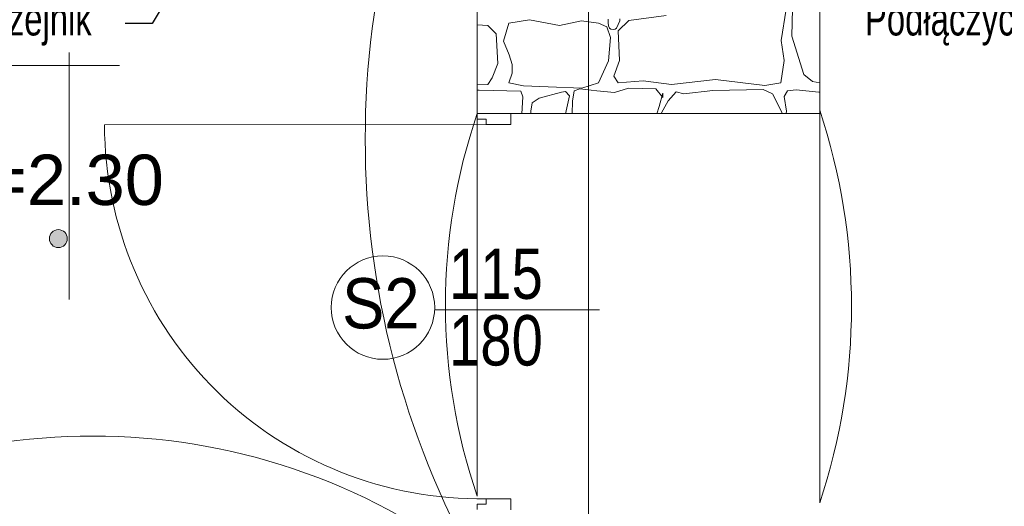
# Model space of a CAD drawing. Header units: millimetres. Extents: x -573548 to 674770, y -210017 to -47794.
# Tile 163 of 234: x 104894 to 107827, y -96328 to -94878. Entities that reach past the tile are written whole.
import ezdxf
from ezdxf import colors
from ezdxf.entities.mleader import LeaderData, LeaderLine
from ezdxf.enums import TextEntityAlignment as Align
from ezdxf.math import Vec2, Vec3

# ---------------------------------------------------------------- set-up
doc = ezdxf.new("R2010")
doc.units = ezdxf.units.MM
doc.layers.add('__S_WM_OPIS', color=151, linetype='Continuous')
for name, color, linetype, lineweight in [('A.02 RZUT PIWNICY_is$0$_HATCH_Nr_pióra__18', 8, 'Continuous', 9), ('A.02 RZUT PIWNICY_is$0$A-DRZWI_Nr_pióra__9', 8, 'Continuous', 9), ('A.02 RZUT PIWNICY_is$0$A-OKNA-OPIS_Nr_pióra__2', 8, 'Continuous', 9), ('A.02 RZUT PIWNICY_is$0$A-OKNA-OPIS_Nr_pióra__8', 8, 'Continuous', 9), ('A.02 RZUT PIWNICY_is$0$A-WYSOKOSCI_Nr_pióra__7', 8, 'Continuous', 9), ('A.02 RZUT PIWNICY_is$0$DRZWI_Nr_pióra__41', 8, 'Continuous', 9), ('A.02 RZUT PIWNICY_is$0$opisy inne_Nr_pióra__1', 8, 'Continuous', 9), ('A.02 RZUT PIWNICY_is$0$opisy inne_Nr_pióra__25', 8, 'Continuous', 9), ('A.02 RZUT PIWNICY_is$0$podciagi_Nr_pióra__1', 8, 'Continuous', 9), ('A.02 RZUT PIWNICY_is$0$strop_Nr_pióra__1', 8, 'Continuous', 9), ('A.02 RZUT PIWNICY_is$0$Structural - Bearing_Nr_pióra__21', 8, 'Continuous', 9), ('A.02 RZUT PIWNICY_is$0$Structural - Grid', 8, 'Continuous', 9), ('A.02 RZUT PIWNICY_is$0$Structural - Grid_Nr_pióra__17', 8, 'Continuous', 9)]:
    doc.layers.add(name, color=color, linetype=linetype, lineweight=lineweight)
doc.styles.add('A.02 RZUT PIWNICY_is$0$STYL_AUTOMATYCZNY_1', font='arial.ttf')
doc.styles.add('A.02 RZUT PIWNICY_is$0$STYL_AUTOMATYCZNY_4', font='arial.ttf', dxfattribs={"width": 0.8})
doc.styles.add('A.02 RZUT PIWNICY_is$0$STYL_AUTOMATYCZNY_6', font='arial.ttf', dxfattribs={"width": 0.9})
doc.styles.add('WĄSKI 2', font='arial.ttf', dxfattribs={"width": 0.7})

# ---------------------------------------------------------------- blocks, each defined once
blk = doc.blocks.new('*X48628')
at = {"layer": 'A.02 RZUT PIWNICY_is$0$_HATCH_Nr_pióra__18'}
for p, q in [((107732.9, -94940.3), (107747.4, -94846.1)), ((107765.9, -94845.9), (107764.3, -94926.6)), ((107216.9, -94876.7), (107217.4, -94887.7)), ((107251.7, -94881.2), (107251.5, -94875.5)), ((107389.9, -94865.1), (107278.5, -94880.4)), ((106858.7, -94895.3), (106827.3, -94893)), ((106883.4, -94920), (106858.7, -94895.3)), ((106905.7, -94942.3), (106921, -94887.8)), ((106921, -94887.8), (106983.3, -94877.9)), ((106983.3, -94877.9), (107072.5, -94895.3)), ((107072.5, -94895.3), (107138.1, -94881.6)), ((107138.1, -94881.6), (107188.9, -94887.8)), ((107188.9, -94887.8), (107213.2, -94899)), ((107213.2, -94899), (107224, -94930.8)), ((107217.4, -94887.7), (107218.2, -94896.5)), ((107218.2, -94896.5), (107220.8, -94902.7)), ((107220.8, -94902.7), (107225.2, -94905.8)), ((107225.2, -94905.8), (107232.1, -94907.3)), ((107232.1, -94907.3), (107238.3, -94906.4)), ((107238.3, -94906.4), (107242, -94902.7)), ((107242, -94902.7), (107251.7, -94881.2)), ((107278.5, -94880.4), (107247.1, -94911)), ((106888.8, -95008.8), (106883.4, -94920)), ((107224, -94930.8), (107218.6, -95000.1)), ((107247.1, -94911), (107250.8, -94999.3)), ((107764.3, -94926.6), (107800.2, -95041)), ((106922.2, -94982.4), (106905.7, -94942.3)), ((107741.6, -94999.3), (107732.9, -94940.3)), ((106930.9, -95011.7), (106922.2, -94982.4)), ((106871.8, -95051.3), (106888.8, -95008.8)), ((106931.3, -95037.3), (106930.9, -95011.7)), ((107218.6, -95000.1), (107188.9, -95065.8)), ((107250.8, -94999.3), (107234.3, -95046.4)), ((107731.3, -95065.8), (107741.6, -94999.3)), ((106858.7, -95071.1), (106871.8, -95051.3)), ((106921, -95065.8), (106931.3, -95037.3)), ((107234.3, -95046.4), (107247.1, -95065.8)), ((107800.2, -95041), (107825.8, -95062.5)), ((106827.3, -95071.8), (106858.7, -95071.1)), ((106965.1, -95075.2), (106921, -95065.8)), ((107039, -95078.1), (106965.1, -95075.2)), ((107138.9, -95082.3), (107039, -95078.1)), ((107188.9, -95065.8), (107138.9, -95082.3)), ((107277.6, -95082.3), (107236.4, -95095.1)), ((107247.1, -95065.8), (107321, -95060.4)), ((107359.4, -95083.5), (107277.6, -95082.3)), ((107321, -95060.4), (107406, -95071.1)), ((107406, -95071.1), (107536.5, -95056.3)), ((107536.5, -95056.3), (107684.2, -95074)), ((107684.2, -95074), (107731.3, -95065.8)), ((107825.8, -95062.5), (107847.3, -95066.1)), ((106827.3, -95088.1), (106833.4, -95087.6)), ((106833.4, -95087.6), (106956.8, -95091.3)), ((106956.8, -95091.3), (106963.4, -95107.9)), ((106963.4, -95107.9), (106960.1, -95157.9)), ((107011.7, -95111.7), (106991.1, -95125.6)), ((107077.8, -95093.8), (107011.7, -95111.7)), ((107090.2, -95092.2), (107077.8, -95093.8)), ((107101.9, -95104.5), (107090.2, -95092.2)), ((107090.5, -95157.9), (107101.9, -95104.5)), ((107115.8, -95090.1), (107111.3, -95120.2)), ((107133.2, -95083.5), (107115.8, -95090.1)), ((107183.5, -95090.1), (107133.2, -95083.5)), ((107236.4, -95095.1), (107183.5, -95090.1)), ((107379.6, -95109.5), (107359.4, -95083.5)), ((107368.9, -95136.3), (107380, -95096.3)), ((107380, -95096.3), (107379.6, -95109.5)), ((107420, -95092.6), (107396.1, -95119.8)), ((107442.3, -95098.8), (107420, -95092.6)), ((107529.4, -95089.3), (107442.3, -95098.8)), ((107678.9, -95085.6), (107529.4, -95089.3)), ((107706.5, -95098.8), (107678.9, -95085.6)), ((107735, -95153.3), (107706.5, -95098.8)), ((107751.5, -95089.7), (107741.5, -95107.2)), ((107741.5, -95107.2), (107748.2, -95150.6)), ((107777.5, -95087.1), (107751.5, -95089.7)), ((107844.8, -95094.2), (107777.5, -95087.1)), ((107847.3, -95094), (107844.8, -95094.2)), ((106991.1, -95125.6), (106987, -95150.8)), ((107111.3, -95120.2), (107109.7, -95157.9)), ((107361.9, -95157.9), (107368.9, -95136.3)), ((107396.1, -95119.8), (107376.3, -95155.7)), ((106987, -95150.8), (106986.6, -95157.9)), ((107376.3, -95155.7), (107375.8, -95157.9)), ((107734.9, -95157.8), (107735, -95153.3)), ((107748.2, -95150.6), (107747, -95157.8))]:
    blk.add_line(p, q, dxfattribs=at)
blk = doc.blocks.new('A.02 RZUT PIWNICY_is$0$Wypełnienie_17_1')
at = {"layer": 'A.02 RZUT PIWNICY_is$0$_HATCH_Nr_pióra__18'}
blk.add_blockref('*X48628', (0, 0), dxfattribs=at)
blk = doc.blocks.new('A.02 RZUT PIWNICY_is$0$Standardowy znacznik osi')
at = {"layer": 'A.02 RZUT PIWNICY_is$0$Structural - Grid_Nr_pióra__17'}
blk.add_line((1000, 0), (17855.4, 0), dxfattribs=at)
at = {"layer": 'A.02 RZUT PIWNICY_is$0$Structural - Grid_Nr_pióra__17', "style": 'A.02 RZUT PIWNICY_is$0$STYL_AUTOMATYCZNY_1'}
for tag, p in [('AC_MarkerText_1_0', (5, -80)), ('AC_MarkerText_1_1', (19360.4, -80))]:
    blk.add_attdef(tag, text='', height=350, rotation=270, dxfattribs=at).set_placement(p, align=Align.TOP_CENTER)
blk = doc.blocks.new('A.02 RZUT PIWNICY_is')
at = {"layer": 'A.02 RZUT PIWNICY_is$0$A-WYSOKOSCI_Nr_pióra__7'}
blk.add_hatch(color=256, dxfattribs=at).paths.add_polyline_path([(105606.2, -95530.2, 1), (105552.8, -95530.2, 1)])
at = {"layer": 'A.02 RZUT PIWNICY_is$0$A-DRZWI_Nr_pióra__9'}
blk.add_line((107191.3, -95742.2), (106700.4, -95742.2), dxfattribs=at)
blk.add_lwpolyline([(106854.3, -95190.3), (105717, -95190.7, 0.418317), (106854.2, -96305.3)], format="xyb", dxfattribs=at)
at = {"layer": 'A.02 RZUT PIWNICY_is$0$A-OKNA-OPIS_Nr_pióra__8'}
blk.add_circle((106546.4, -95735.6), 154.1, dxfattribs=at)
at = {"layer": 'A.02 RZUT PIWNICY_is$0$A-WYSOKOSCI_Nr_pióra__7'}
blk.add_circle((105579.5, -95530.2), 26.7, dxfattribs=at)
at = {"layer": 'A.02 RZUT PIWNICY_is$0$DRZWI_Nr_pióra__41'}
for points in [[(106827.3, -95158), (106827.3, -95174.5), (106854.3, -95174.5), (106854.3, -95190.3), (106927.2, -95190.1), (106927.3, -95157.8)], [(106827.3, -96337.7), (106827.3, -96321.1), (106854.3, -96321.1), (106854.3, -96305.3), (106927.2, -96305.5), (106927.3, -96337.8)]]:
    blk.add_lwpolyline(points, dxfattribs=at)
at = {"layer": 'A.02 RZUT PIWNICY_is$0$opisy inne_Nr_pióra__25'}
for p, q in [((105611.3, -94863.9), (105611.3, -95711.3)), ((105761.3, -95013.9), (104966.3, -95013.9))]:
    blk.add_line(p, q, dxfattribs=at)
at = {"layer": 'A.02 RZUT PIWNICY_is$0$podciagi_Nr_pióra__1'}
for p, q in [((106827.3, -95147.8), (106827.3, -96297.8)), ((107847.3, -95147.8), (107847.3, -96317.8))]:
    blk.add_line(p, q, dxfattribs=at)
blk.add_arc((106076.4, -95840.2), 2577.2, 313.5577, 46.5955, dxfattribs=at)
at = {"layer": 'A.02 RZUT PIWNICY_is$0$strop_Nr_pióra__1'}
for centre, radius, start, end in [((109098.3, -95233.6), 2604.7, 150.6832, 209.3168), ((108494.6, -95727.8), 1762.1, 161.1269, 198.8731), ((106088.3, -95732.8), 1853.7, 341.6037, 18.3963), ((105682.3, -97992.6), 1874.2, 52.3426, 127.6574)]:
    blk.add_arc(centre, radius, start, end, dxfattribs=at)
at = {"layer": 'A.02 RZUT PIWNICY_is$0$Structural - Bearing_Nr_pióra__21'}
for p, q in [((106827.3, -95157.8), (106827.3, -93958.2)), ((107847.3, -95157.8), (107847.3, -93967.8)), ((107847.3, -95157.8), (106827.3, -95157.8))]:
    blk.add_line(p, q, dxfattribs=at)
at = {"layer": 'A.02 RZUT PIWNICY_is$0$_HATCH_Nr_pióra__18'}
blk.add_blockref('A.02 RZUT PIWNICY_is$0$Wypełnienie_17_1', (0, 0), dxfattribs=at)
at = {"layer": 'A.02 RZUT PIWNICY_is$0$Structural - Grid', "zscale": 1000, "rotation": 90}
blk.add_blockref('A.02 RZUT PIWNICY_is$0$Standardowy znacznik osi', (107158.2, -108395.1), dxfattribs=at)
at = {"layer": 'A.02 RZUT PIWNICY_is$0$A-OKNA-OPIS_Nr_pióra__2', "insert": (106540, -95724), "char_height": 150, "attachment_point": 5, "style": 'A.02 RZUT PIWNICY_is$0$STYL_AUTOMATYCZNY_6'}
blk.add_mtext('\\A1;{\\pqc;\\fArial|b0|i0|c238|p0;\\W0.900000;S2}', dxfattribs=at)
at = {"layer": 'A.02 RZUT PIWNICY_is$0$A-WYSOKOSCI_Nr_pióra__7', "insert": (105494.8, -95377.6), "char_height": 150, "attachment_point": 5, "style": 'A.02 RZUT PIWNICY_is$0$STYL_AUTOMATYCZNY_1'}
blk.add_mtext('\\A1;{\\pqc;\\fArial|b0|i0|c238|p0;\\W1.000000;Hp=2.30}', dxfattribs=at)
at = {"layer": 'A.02 RZUT PIWNICY_is$0$opisy inne_Nr_pióra__1', "char_height": 150, "attachment_point": 5, "style": 'A.02 RZUT PIWNICY_is$0$STYL_AUTOMATYCZNY_4'}
for s, insert in [('\\A1;{\\pqc;\\fArial|b0|i0|c238|p0;\\W0.800000;115}', (106882.9, -95635.8)), ('\\A1;{\\pqc;\\fArial|b0|i0|c238|p0;\\W0.800000;180}', (106882.9, -95834.3))]:
    blk.add_mtext(s, dxfattribs=dict(at, insert=insert))

msp = doc.modelspace()

# ---------------------------------------------------------------- block references
at = {"ltscale": 10}
msp.add_blockref('A.02 RZUT PIWNICY_is', (-570.2, 0), dxfattribs=at)

# ---------------------------------------------------------------- next in the draw order: leaders
at = {"layer": '__S_WM_OPIS'}
ml = msp.add_multileader_mtext('Standard', dxfattribs=at)
ml.set_content('Podłączyć istniejący grzejnik', color=256, style='WĄSKI 2')
ml.set_leader_properties()
ml.build(insert=Vec2(0, 0))
ml.multileader.update_dxf_attribs({"has_text_frame": 1, "dogleg_length": 100, "arrow_head_size": 150})
ctx = ml.context
ctx.base_point, ctx.char_height, ctx.arrow_head_size, ctx.landing_gap_size, ctx.plane_origin = Vec3(103329.2, -94889.6), 100, 150, 100, Vec3(99678.1, -95175.4)
ctx.text_align_type = 2
notes = []
notes.append((ctx, [(0, (1, 1, 0), (105288.8, -94889.6), (-1, 0), 80, [(0, [(105732, -94147.8)], 0, [])])]))
ctx.mtext.insert, ctx.mtext.alignment, ctx.mtext.flow_direction = Vec3(105108.8, -94824.9), 3, 5
ctx.mtext.has_bg_fill, ctx.mtext.bg_color, ctx.mtext.bg_scale_factor, ctx.mtext.bg_transparency, ctx.mtext.use_window_bg_color = 1, -1027028792, 1.5, 0, 1
ml = msp.add_multileader_mtext('Standard', dxfattribs=at)
ml.set_content('Podłączyć istniejący grzejnik', color=256, style='WĄSKI 2')
ml.set_leader_properties()
ml.build(insert=Vec2(0, 0))
ml.multileader.update_dxf_attribs({"has_text_frame": 1, "dogleg_length": 100, "arrow_head_size": 150})
ctx = ml.context
ctx.base_point, ctx.char_height, ctx.arrow_head_size, ctx.landing_gap_size, ctx.plane_origin = Vec3(106871.4, -94889.6), 100, 150, 100, Vec3(103220.4, -95175.4)
ctx.text_align_type = 2
notes.append((ctx, [(0, (1, 1, 0), (108831, -94889.6), (-1, 0), 80, [(0, [(109274.2, -94147.8)], 0, [])])]))
ctx.mtext.insert, ctx.mtext.alignment, ctx.mtext.flow_direction = Vec3(108651, -94824.9), 3, 5
ctx.mtext.has_bg_fill, ctx.mtext.bg_color, ctx.mtext.bg_scale_factor, ctx.mtext.bg_transparency, ctx.mtext.use_window_bg_color = 1, -1027028792, 1.5, 0, 1
for ctx, leaders in notes:
    for number, flags, end, landing, length, lines in leaders:
        leader = LeaderData()
        leader.index, (leader.has_last_leader_line, leader.has_dogleg_vector, leader.attachment_direction) = number, flags
        leader.last_leader_point, leader.dogleg_vector, leader.dogleg_length = Vec3(end), Vec3(landing), length
        for number, points, colour, breaks in lines:
            line = LeaderLine()
            line.index, line.vertices, line.color, line.breaks = number, Vec3.list(points), colors.encode_raw_color(colour), breaks
            leader.lines.append(line)
        ctx.leaders.append(leader)

doc.saveas('drawing.dxf')
